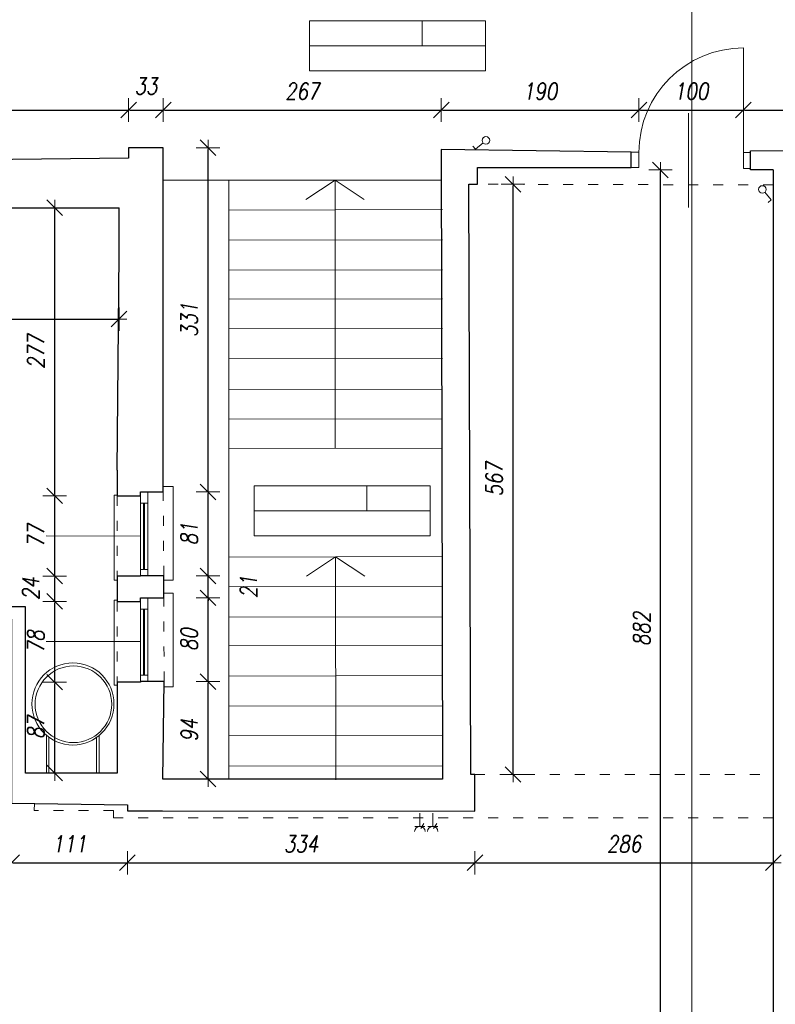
# Model space of a CAD drawing. Header units: millimetres. Extents: x -58431 to 28973, y -32170 to 9431.
# Tile 40 of 54: x -17975 to -10720, y -19001 to -9544. Entities that reach past the tile are written whole.
import ezdxf

# ---------------------------------------------------------------- set-up
doc = ezdxf.new("R2010")
doc.units = ezdxf.units.MM
doc.header["$LTSCALE"] = 8
doc.linetypes.add('ACAD_ISO03W100', pattern=[30, 12, -18])
doc.layers.get('Defpoints').update_dxf_attribs({"lineweight": 0})
for name, color, linetype, lineweight in [('A_DIMEN', 7, 'Continuous', 0), ('BAM_OPISY POWIERZCHNI', 40, 'Continuous', 0), ('instalacje', 6, 'Continuous', 0), ('parter_widok', 4, 'Continuous', 0), ('piętro_dzwi i okna', 3, 'Continuous', 0), ('piętro_parapet', 6, 'Continuous', 0), ('piętro_podciąg', 2, 'ACAD_ISO03W100', 0), ('piętro_rzut', 7, 'Continuous', 30), ('piętro_schody', 4, 'Continuous', 0), ('piętro_widok', 4, 'Continuous', 0), ('przekroje', 3, 'Continuous', 0), ('RZUT_wymiarowanie', 2, 'Continuous', 0), ('wymiarowanie', 4, 'Continuous', 0)]:
    doc.layers.add(name, color=color, linetype=linetype, lineweight=lineweight)
doc.styles.add('ROMANS1', font='romans.shx', dxfattribs={"width": 0.8, "oblique": 10})
doc.dimstyles.new('NARCH100', dxfattribs={"dimscale": 100, "dimtxt": 1.6, "dimasz": 0.15, "dimexe": 0, "dimexo": 0, "dimgap": 1, "dimtad": 1, "dimdec": 0, "dimlfac": 0.1, "dimrnd": 1, "dimdsep": 46, "dimtxsty": 'ROMANS1', "dimblk": 'wym', "dimcen": -1.5, "dimse1": 1, "dimse2": 1, "dimclrd": 4, "dimclre": 4, "dimclrt": 3, "dimadec": 0, "dimazin": 0, "dimtfac": 0.04, "dimtdec": 0, "dimtmove": 2, "dimatfit": 3, "dimldrblk": 'wym', "dimfxl": 0, "dimtolj": 1, "dimarcsym": 0})

# ---------------------------------------------------------------- blocks, each defined once
blk = doc.blocks.new('GGGDB')
at = {"layer": 'przekroje'}
blk.add_lwpolyline([(44025, 25066.5), (44025, -5400)], dxfattribs=at)
blk = doc.blocks.new('wym')
at = {"layer": 'A_DIMEN', "color": 4, "ltscale": 100}
for p, q in [((0, -7.5), (0, 7.5)), ((-5, -5), (5, 5)), ((-5, 0), (5, 0))]:
    blk.add_line(p, q, dxfattribs=at)
blk = doc.blocks.new('*D394')
at = {"layer": 'BAM_OPISY POWIERZCHNI', "color": 4, "lineweight": -2, "transparency": 16777216}
blk.add_line((-18037, -17641.6), (-16955.4, -17641.6), dxfattribs=at)
at = {"layer": 'Defpoints', "color": 0, "transparency": 16777216}
for p in [(-18052, -17068.7, -16689.2), (-16940.4, -17143.9, -16689.2), (-16940.4, -17641.6)]:
    blk.add_point(p, dxfattribs=at)
at = {"layer": 'BAM_OPISY POWIERZCHNI', "color": 4, "lineweight": -2, "transparency": 16777216, "xscale": 15, "yscale": 15, "zscale": 15, "rotation": 179.9999999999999}
blk.add_blockref('wym', (-18052, -17641.6), dxfattribs=at)
at = {"layer": 'BAM_OPISY POWIERZCHNI', "color": 4, "lineweight": -2, "transparency": 16777216, "xscale": 15, "yscale": 15, "zscale": 15}
blk.add_blockref('wym', (-16940.4, -17641.6), dxfattribs=at)
at = {"layer": 'BAM_OPISY POWIERZCHNI', "color": 3, "transparency": 16777216, "insert": (-17496.2, -17461.6), "char_height": 160, "attachment_point": 5, "style": 'ROMANS1'}
blk.add_mtext('\\A1;111', dxfattribs=at)
blk = doc.blocks.new('*D395')
at = {"layer": 'BAM_OPISY POWIERZCHNI', "color": 4, "lineweight": -2, "transparency": 16777216}
blk.add_line((-16925.4, -17641.6), (-13619.5, -17641.6), dxfattribs=at)
at = {"layer": 'Defpoints', "color": 0, "transparency": 16777216}
for p in [(-16940.4, -17143.9, -16689.2), (-13604.5, -17145.5, -16689.2), (-13604.5, -17641.6)]:
    blk.add_point(p, dxfattribs=at)
at = {"layer": 'BAM_OPISY POWIERZCHNI', "color": 4, "lineweight": -2, "transparency": 16777216, "xscale": 15, "yscale": 15, "zscale": 15, "rotation": 179.9999999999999}
blk.add_blockref('wym', (-16940.4, -17641.6), dxfattribs=at)
at = {"layer": 'BAM_OPISY POWIERZCHNI', "color": 4, "lineweight": -2, "transparency": 16777216, "xscale": 15, "yscale": 15, "zscale": 15}
blk.add_blockref('wym', (-13604.5, -17641.6), dxfattribs=at)
at = {"layer": 'BAM_OPISY POWIERZCHNI', "color": 3, "transparency": 16777216, "insert": (-15272.5, -17461.6), "char_height": 160, "attachment_point": 5, "style": 'ROMANS1'}
blk.add_mtext('\\A1;334', dxfattribs=at)
blk = doc.blocks.new('*D396')
at = {"layer": 'BAM_OPISY POWIERZCHNI', "color": 4, "lineweight": -2, "transparency": 16777216}
blk.add_line((-13589.5, -17641.6), (-10754.9, -17641.6), dxfattribs=at)
at = {"layer": 'Defpoints', "color": 0, "transparency": 16777216}
for p in [(-13604.5, -17145.5, -16689.2), (-10739.9, -17641.6), (-10739.9, -19806.9, -16689.2)]:
    blk.add_point(p, dxfattribs=at)
at = {"layer": 'BAM_OPISY POWIERZCHNI', "color": 4, "lineweight": -2, "transparency": 16777216, "xscale": 15, "yscale": 15, "zscale": 15, "rotation": 179.9999999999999}
blk.add_blockref('wym', (-13604.5, -17641.6), dxfattribs=at)
at = {"layer": 'BAM_OPISY POWIERZCHNI', "color": 4, "lineweight": -2, "transparency": 16777216, "xscale": 15, "yscale": 15, "zscale": 15}
blk.add_blockref('wym', (-10739.9, -17641.6), dxfattribs=at)
at = {"layer": 'BAM_OPISY POWIERZCHNI', "color": 3, "transparency": 16777216, "insert": (-12172.2, -17461.6), "char_height": 160, "attachment_point": 5, "style": 'ROMANS1'}
blk.add_mtext('\\A1;286', dxfattribs=at)
blk = doc.blocks.new('*D399')
at = {"layer": 'BAM_OPISY POWIERZCHNI', "color": 4, "lineweight": -2, "transparency": 16777216}
blk.add_line((-11822.5, -19791.9), (-11822.5, -11001.9), dxfattribs=at)
at = {"layer": 'Defpoints', "color": 0, "transparency": 16777216}
for p in [(-11822.5, -10986.9), (-10958.5, -10986.9), (-11174.8, -19806.9, -16689.2)]:
    blk.add_point(p, dxfattribs=at)
at = {"layer": 'BAM_OPISY POWIERZCHNI', "color": 4, "lineweight": -2, "transparency": 16777216, "xscale": 15, "yscale": 15, "zscale": 15}
for p, rotation in [((-11822.5, -10986.9), 90), ((-11822.5, -19806.9), 270)]:
    blk.add_blockref('wym', p, dxfattribs=dict(at, rotation=rotation))
at = {"layer": 'BAM_OPISY POWIERZCHNI', "color": 3, "transparency": 16777216, "insert": (-12002.5, -15396.9), "char_height": 160, "attachment_point": 5, "rotation": 90, "style": 'ROMANS1'}
blk.add_mtext('\\A1;882', dxfattribs=at)
blk = doc.blocks.new('*D471')
at = {"layer": 'BAM_OPISY POWIERZCHNI', "color": 4, "lineweight": -2, "transparency": 16777216}
blk.add_line((-19706.8, -10411.8), (-16944.6, -10411.8), dxfattribs=at)
at = {"layer": 'Defpoints', "color": 0, "transparency": 16777216}
for p in [(-16929.6, -10411.8), (-16929.6, -10774.4), (-19721.8, -10904.7)]:
    blk.add_point(p, dxfattribs=at)
at = {"layer": 'BAM_OPISY POWIERZCHNI', "color": 4, "lineweight": -2, "transparency": 16777216, "xscale": 15, "yscale": 15, "zscale": 15, "rotation": 179.9999999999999}
blk.add_blockref('wym', (-19721.8, -10411.8), dxfattribs=at)
at = {"layer": 'BAM_OPISY POWIERZCHNI', "color": 4, "lineweight": -2, "transparency": 16777216, "xscale": 15, "yscale": 15, "zscale": 15}
blk.add_blockref('wym', (-16929.6, -10411.8), dxfattribs=at)
at = {"layer": 'BAM_OPISY POWIERZCHNI', "color": 3, "transparency": 16777216, "insert": (-18325.7, -10231.8), "char_height": 160, "attachment_point": 5, "style": 'ROMANS1'}
blk.add_mtext('\\A1;279', dxfattribs=at)
blk = doc.blocks.new('*D472')
at = {"layer": 'BAM_OPISY POWIERZCHNI', "color": 4, "lineweight": -2, "transparency": 16777216}
blk.add_line((-16914.6, -10411.8), (-16610.7, -10411.8), dxfattribs=at)
at = {"layer": 'Defpoints', "color": 0, "transparency": 16777216}
for p in [(-16595.7, -10411.8), (-16929.6, -10774.4), (-16595.7, -10774.4)]:
    blk.add_point(p, dxfattribs=at)
at = {"layer": 'BAM_OPISY POWIERZCHNI', "color": 4, "lineweight": -2, "transparency": 16777216, "xscale": 15, "yscale": 15, "zscale": 15, "rotation": 179.9999999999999}
blk.add_blockref('wym', (-16929.6, -10411.8), dxfattribs=at)
at = {"layer": 'BAM_OPISY POWIERZCHNI', "color": 4, "lineweight": -2, "transparency": 16777216, "xscale": 15, "yscale": 15, "zscale": 15}
blk.add_blockref('wym', (-16595.7, -10411.8), dxfattribs=at)
at = {"layer": 'BAM_OPISY POWIERZCHNI', "color": 3, "transparency": 16777216, "insert": (-16762.7, -10181.8), "char_height": 160, "attachment_point": 5, "style": 'ROMANS1'}
blk.add_mtext('\\A1;33', dxfattribs=at)
blk = doc.blocks.new('*D473')
at = {"layer": 'BAM_OPISY POWIERZCHNI', "color": 4, "lineweight": -2, "transparency": 16777216}
blk.add_line((-16580.7, -10411.8), (-13942.5, -10411.8), dxfattribs=at)
at = {"layer": 'Defpoints', "color": 0, "transparency": 16777216}
for p in [(-13927.5, -10411.8), (-16595.7, -10774.4), (-13927.5, -10792.1, -16689.2)]:
    blk.add_point(p, dxfattribs=at)
at = {"layer": 'BAM_OPISY POWIERZCHNI', "color": 4, "lineweight": -2, "transparency": 16777216, "xscale": 15, "yscale": 15, "zscale": 15, "rotation": 179.9999999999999}
blk.add_blockref('wym', (-16595.7, -10411.8), dxfattribs=at)
at = {"layer": 'BAM_OPISY POWIERZCHNI', "color": 4, "lineweight": -2, "transparency": 16777216, "xscale": 15, "yscale": 15, "zscale": 15}
blk.add_blockref('wym', (-13927.5, -10411.8), dxfattribs=at)
at = {"layer": 'BAM_OPISY POWIERZCHNI', "color": 3, "transparency": 16777216, "insert": (-15261.6, -10231.8), "char_height": 160, "attachment_point": 5, "style": 'ROMANS1'}
blk.add_mtext('\\A1;267', dxfattribs=at)
blk = doc.blocks.new('*D474')
at = {"layer": 'BAM_OPISY POWIERZCHNI', "color": 4, "lineweight": -2, "transparency": 16777216}
blk.add_line((-13912.5, -10411.8), (-12044.2, -10411.8), dxfattribs=at)
at = {"layer": 'Defpoints', "color": 0, "transparency": 16777216}
for p in [(-12029.2, -10411.8), (-13927.5, -10792.1, -16689.2), (-12029.2, -10816.5)]:
    blk.add_point(p, dxfattribs=at)
at = {"layer": 'BAM_OPISY POWIERZCHNI', "color": 4, "lineweight": -2, "transparency": 16777216, "xscale": 15, "yscale": 15, "zscale": 15, "rotation": 179.9999999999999}
blk.add_blockref('wym', (-13927.5, -10411.8), dxfattribs=at)
at = {"layer": 'BAM_OPISY POWIERZCHNI', "color": 4, "lineweight": -2, "transparency": 16777216, "xscale": 15, "yscale": 15, "zscale": 15}
blk.add_blockref('wym', (-12029.2, -10411.8), dxfattribs=at)
at = {"layer": 'BAM_OPISY POWIERZCHNI', "color": 3, "transparency": 16777216, "insert": (-12978.3, -10231.8), "char_height": 160, "attachment_point": 5, "style": 'ROMANS1'}
blk.add_mtext('\\A1;190', dxfattribs=at)
blk = doc.blocks.new('*D475')
at = {"layer": 'BAM_OPISY POWIERZCHNI', "color": 4, "lineweight": -2, "transparency": 16777216}
blk.add_line((-12014.2, -10411.8), (-11041.1, -10411.8), dxfattribs=at)
at = {"layer": 'Defpoints', "color": 0, "transparency": 16777216}
for p in [(-11026.1, -10411.8), (-12029.2, -10816.5), (-11026.1, -10818.4)]:
    blk.add_point(p, dxfattribs=at)
at = {"layer": 'BAM_OPISY POWIERZCHNI', "color": 4, "lineweight": -2, "transparency": 16777216, "xscale": 15, "yscale": 15, "zscale": 15, "rotation": 179.9999999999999}
blk.add_blockref('wym', (-12029.2, -10411.8), dxfattribs=at)
at = {"layer": 'BAM_OPISY POWIERZCHNI', "color": 4, "lineweight": -2, "transparency": 16777216, "xscale": 15, "yscale": 15, "zscale": 15}
blk.add_blockref('wym', (-11026.1, -10411.8), dxfattribs=at)
at = {"layer": 'BAM_OPISY POWIERZCHNI', "color": 3, "transparency": 16777216, "insert": (-11527.6, -10231.8), "char_height": 160, "attachment_point": 5, "style": 'ROMANS1'}
blk.add_mtext('\\A1;100', dxfattribs=at)
blk = doc.blocks.new('*D476')
at = {"layer": 'BAM_OPISY POWIERZCHNI', "color": 4, "lineweight": -2, "transparency": 16777216}
blk.add_line((-11011.1, -10411.8), (-9012.3, -10411.8), dxfattribs=at)
at = {"layer": 'Defpoints', "color": 0, "transparency": 16777216}
for p in [(-8997.3, -10411.8), (-11026.1, -10818.4), (-8997.3, -10803.8)]:
    blk.add_point(p, dxfattribs=at)
at = {"layer": 'BAM_OPISY POWIERZCHNI', "color": 4, "lineweight": -2, "transparency": 16777216, "xscale": 15, "yscale": 15, "zscale": 15, "rotation": 179.9999999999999}
blk.add_blockref('wym', (-11026.1, -10411.8), dxfattribs=at)
at = {"layer": 'BAM_OPISY POWIERZCHNI', "color": 4, "lineweight": -2, "transparency": 16777216, "xscale": 15, "yscale": 15, "zscale": 15}
blk.add_blockref('wym', (-8997.3, -10411.8), dxfattribs=at)
at = {"layer": 'BAM_OPISY POWIERZCHNI', "color": 3, "transparency": 16777216, "insert": (-10011.7, -10231.8), "char_height": 160, "attachment_point": 5, "style": 'ROMANS1'}
blk.add_mtext('\\A1;203', dxfattribs=at)
blk = doc.blocks.new('*D537')
at = {"layer": 'BAM_OPISY POWIERZCHNI', "color": 4, "lineweight": -2, "transparency": 16777216}
blk.add_line((-20879.6, -12419.5), (-17035.3, -12419.5), dxfattribs=at)
at = {"layer": 'Defpoints', "color": 0, "transparency": 16777216}
for p in [(-20894.6, -11351.2), (-17020.3, -11350.8), (-17020.3, -12419.5)]:
    blk.add_point(p, dxfattribs=at)
at = {"layer": 'BAM_OPISY POWIERZCHNI', "color": 4, "lineweight": -2, "transparency": 16777216, "xscale": 15, "yscale": 15, "zscale": 15, "rotation": 179.9999999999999}
blk.add_blockref('wym', (-20894.6, -12419.5), dxfattribs=at)
at = {"layer": 'BAM_OPISY POWIERZCHNI', "color": 4, "lineweight": -2, "transparency": 16777216, "xscale": 15, "yscale": 15, "zscale": 15}
blk.add_blockref('wym', (-17020.3, -12419.5), dxfattribs=at)
at = {"layer": 'BAM_OPISY POWIERZCHNI', "color": 3, "transparency": 16777216, "insert": (-18957.5, -12239.5), "char_height": 160, "attachment_point": 5, "style": 'ROMANS1'}
blk.add_mtext('\\A1;387', dxfattribs=at)
blk = doc.blocks.new('*D587')
at = {"layer": 'BAM_OPISY POWIERZCHNI', "color": 4, "lineweight": -2, "transparency": 16777216}
blk.add_line((-17638.7, -16765), (-17638.7, -15922.2), dxfattribs=at)
at = {"layer": 'Defpoints', "color": 0, "transparency": 16777216}
for p in [(-17638.7, -15907.2), (-17038.8, -15907.2), (-17038.8, -16780)]:
    blk.add_point(p, dxfattribs=at)
at = {"layer": 'BAM_OPISY POWIERZCHNI', "color": 4, "lineweight": -2, "transparency": 16777216, "xscale": 15, "yscale": 15, "zscale": 15}
for p, rotation in [((-17638.7, -15907.2), 90), ((-17638.7, -16780), 270)]:
    blk.add_blockref('wym', p, dxfattribs=dict(at, rotation=rotation))
at = {"layer": 'BAM_OPISY POWIERZCHNI', "color": 3, "transparency": 16777216, "insert": (-17818.7, -16343.6), "char_height": 160, "attachment_point": 5, "rotation": 90, "style": 'ROMANS1'}
blk.add_mtext('\\A1;87', dxfattribs=at)
blk = doc.blocks.new('*D588')
at = {"layer": 'BAM_OPISY POWIERZCHNI', "color": 4, "lineweight": -2, "transparency": 16777216}
blk.add_line((-17638.7, -15892.2), (-17638.7, -15146.9), dxfattribs=at)
at = {"layer": 'Defpoints', "color": 0, "transparency": 16777216}
for p in [(-17638.7, -15131.9), (-17038.8, -15131.9), (-17038.8, -15907.2)]:
    blk.add_point(p, dxfattribs=at)
at = {"layer": 'BAM_OPISY POWIERZCHNI', "color": 4, "lineweight": -2, "transparency": 16777216, "xscale": 15, "yscale": 15, "zscale": 15}
for p, rotation in [((-17638.7, -15131.9), 90), ((-17638.7, -15907.2), 270)]:
    blk.add_blockref('wym', p, dxfattribs=dict(at, rotation=rotation))
at = {"layer": 'BAM_OPISY POWIERZCHNI', "color": 3, "transparency": 16777216, "insert": (-17818.7, -15519.6), "char_height": 160, "attachment_point": 5, "rotation": 90, "style": 'ROMANS1'}
blk.add_mtext('\\A1;78', dxfattribs=at)
blk = doc.blocks.new('*D589')
at = {"layer": 'BAM_OPISY POWIERZCHNI', "color": 4, "lineweight": -2, "transparency": 16777216}
blk.add_line((-17638.7, -15116.9), (-17638.7, -14903.7), dxfattribs=at)
at = {"layer": 'Defpoints', "color": 0, "transparency": 16777216}
for p in [(-17638.7, -14888.7), (-17038.8, -14888.7), (-17038.8, -15131.9)]:
    blk.add_point(p, dxfattribs=at)
at = {"layer": 'BAM_OPISY POWIERZCHNI', "color": 4, "lineweight": -2, "transparency": 16777216, "xscale": 15, "yscale": 15, "zscale": 15}
for p, rotation in [((-17638.7, -14888.7), 90), ((-17638.7, -15131.9), 270)]:
    blk.add_blockref('wym', p, dxfattribs=dict(at, rotation=rotation))
at = {"layer": 'BAM_OPISY POWIERZCHNI', "color": 3, "transparency": 16777216, "insert": (-17868.7, -15010.3), "char_height": 160, "attachment_point": 5, "rotation": 90, "style": 'ROMANS1'}
blk.add_mtext('\\A1;24', dxfattribs=at)
blk = doc.blocks.new('*D590')
at = {"layer": 'BAM_OPISY POWIERZCHNI', "color": 4, "lineweight": -2, "transparency": 16777216}
blk.add_line((-17638.7, -14873.7), (-17638.7, -14132.4), dxfattribs=at)
at = {"layer": 'Defpoints', "color": 0, "transparency": 16777216}
for p in [(-17638.7, -14117.4), (-17038.8, -14117.4), (-17038.8, -14888.7)]:
    blk.add_point(p, dxfattribs=at)
at = {"layer": 'BAM_OPISY POWIERZCHNI', "color": 4, "lineweight": -2, "transparency": 16777216, "xscale": 15, "yscale": 15, "zscale": 15}
for p, rotation in [((-17638.7, -14117.4), 90), ((-17638.7, -14888.7), 270)]:
    blk.add_blockref('wym', p, dxfattribs=dict(at, rotation=rotation))
at = {"layer": 'BAM_OPISY POWIERZCHNI', "color": 3, "transparency": 16777216, "insert": (-17818.7, -14503.1), "char_height": 160, "attachment_point": 5, "rotation": 90, "style": 'ROMANS1'}
blk.add_mtext('\\A1;77', dxfattribs=at)
blk = doc.blocks.new('*D591')
at = {"layer": 'BAM_OPISY POWIERZCHNI', "color": 4, "lineweight": -2, "transparency": 16777216}
blk.add_line((-17638.7, -14102.4), (-17638.7, -11365.8), dxfattribs=at)
at = {"layer": 'Defpoints', "color": 0, "transparency": 16777216}
for p in [(-17638.7, -11350.8), (-17020.3, -11350.8), (-17038.8, -14117.4)]:
    blk.add_point(p, dxfattribs=at)
at = {"layer": 'BAM_OPISY POWIERZCHNI', "color": 4, "lineweight": -2, "transparency": 16777216, "xscale": 15, "yscale": 15, "zscale": 15}
for p, rotation in [((-17638.7, -11350.8), 90), ((-17638.7, -14117.4), 270)]:
    blk.add_blockref('wym', p, dxfattribs=dict(at, rotation=rotation))
at = {"layer": 'BAM_OPISY POWIERZCHNI', "color": 3, "transparency": 16777216, "insert": (-17818.7, -12734.1), "char_height": 160, "attachment_point": 5, "rotation": 90, "style": 'ROMANS1'}
blk.add_mtext('\\A1;277', dxfattribs=at)
blk = doc.blocks.new('*D592')
at = {"layer": 'BAM_OPISY POWIERZCHNI', "color": 4, "lineweight": -2, "transparency": 16777216}
blk.add_line((-16166.6, -16822.5), (-16166.6, -15916.4), dxfattribs=at)
at = {"layer": 'Defpoints', "color": 0, "transparency": 16777216}
for p in [(-16588.1, -15901.4), (-16166.6, -15901.4), (-16599.3, -16837.5, -16689.2)]:
    blk.add_point(p, dxfattribs=at)
at = {"layer": 'BAM_OPISY POWIERZCHNI', "color": 4, "lineweight": -2, "transparency": 16777216, "xscale": 15, "yscale": 15, "zscale": 15}
for p, rotation in [((-16166.6, -15901.4), 90), ((-16166.6, -16837.5), 270)]:
    blk.add_blockref('wym', p, dxfattribs=dict(at, rotation=rotation))
at = {"layer": 'BAM_OPISY POWIERZCHNI', "color": 3, "transparency": 16777216, "insert": (-16346.6, -16369.4), "char_height": 160, "attachment_point": 5, "rotation": 90, "style": 'ROMANS1'}
blk.add_mtext('\\A1;94', dxfattribs=at)
blk = doc.blocks.new('*D593')
at = {"layer": 'BAM_OPISY POWIERZCHNI', "color": 4, "lineweight": -2, "transparency": 16777216}
blk.add_line((-16166.6, -15886.4), (-16166.6, -15112.5), dxfattribs=at)
at = {"layer": 'Defpoints', "color": 0, "transparency": 16777216}
for p in [(-16591.2, -15097.5), (-16166.6, -15097.5), (-16588.1, -15901.4)]:
    blk.add_point(p, dxfattribs=at)
at = {"layer": 'BAM_OPISY POWIERZCHNI', "color": 4, "lineweight": -2, "transparency": 16777216, "xscale": 15, "yscale": 15, "zscale": 15}
for p, rotation in [((-16166.6, -15097.5), 90), ((-16166.6, -15901.4), 270)]:
    blk.add_blockref('wym', p, dxfattribs=dict(at, rotation=rotation))
at = {"layer": 'BAM_OPISY POWIERZCHNI', "color": 3, "transparency": 16777216, "insert": (-16346.6, -15499.4), "char_height": 160, "attachment_point": 5, "rotation": 90, "style": 'ROMANS1'}
blk.add_mtext('\\A1;80', dxfattribs=at)
blk = doc.blocks.new('*D594')
at = {"layer": 'BAM_OPISY POWIERZCHNI', "color": 4, "lineweight": -2, "transparency": 16777216}
for p, q in [((-16166.6, -14871.8), (-16166.6, -14856.8)), ((-16166.6, -15097.5), (-16166.6, -14886.8)), ((-16166.6, -15112.5), (-16166.6, -15127.5))]:
    blk.add_line(p, q, dxfattribs=at)
at = {"layer": 'Defpoints', "color": 0, "transparency": 16777216}
for p in [(-16591.2, -14886.8), (-16166.6, -14886.8), (-16591.2, -15097.5)]:
    blk.add_point(p, dxfattribs=at)
at = {"layer": 'BAM_OPISY POWIERZCHNI', "color": 4, "lineweight": -2, "transparency": 16777216, "xscale": 15, "yscale": 15, "zscale": 15}
for p, rotation in [((-16166.6, -14886.8), 270), ((-16166.6, -15097.5), 90)]:
    blk.add_blockref('wym', p, dxfattribs=dict(at, rotation=rotation))
at = {"layer": 'BAM_OPISY POWIERZCHNI', "color": 3, "transparency": 16777216, "insert": (-15776.6, -14992.2), "char_height": 160, "attachment_point": 5, "rotation": 90, "style": 'ROMANS1'}
blk.add_mtext('\\A1;21', dxfattribs=at)
blk = doc.blocks.new('*D595')
at = {"layer": 'BAM_OPISY POWIERZCHNI', "color": 4, "lineweight": -2, "transparency": 16777216}
blk.add_line((-16166.6, -14871.8), (-16166.6, -14094.8), dxfattribs=at)
at = {"layer": 'Defpoints', "color": 0, "transparency": 16777216}
for p in [(-16596.8, -14079.8), (-16166.6, -14079.8), (-16591.2, -14886.8)]:
    blk.add_point(p, dxfattribs=at)
at = {"layer": 'BAM_OPISY POWIERZCHNI', "color": 4, "lineweight": -2, "transparency": 16777216, "xscale": 15, "yscale": 15, "zscale": 15}
for p, rotation in [((-16166.6, -14079.8), 90), ((-16166.6, -14886.8), 270)]:
    blk.add_blockref('wym', p, dxfattribs=dict(at, rotation=rotation))
at = {"layer": 'BAM_OPISY POWIERZCHNI', "color": 3, "transparency": 16777216, "insert": (-16346.6, -14483.3), "char_height": 160, "attachment_point": 5, "rotation": 90, "style": 'ROMANS1'}
blk.add_mtext('\\A1;81', dxfattribs=at)
blk = doc.blocks.new('*D596')
at = {"layer": 'BAM_OPISY POWIERZCHNI', "color": 4, "lineweight": -2, "transparency": 16777216}
blk.add_line((-16166.6, -14064.8), (-16166.6, -10789.4), dxfattribs=at)
at = {"layer": 'Defpoints', "color": 0, "transparency": 16777216}
for p in [(-16595.7, -10774.4), (-16166.6, -10774.4), (-16596.8, -14079.8)]:
    blk.add_point(p, dxfattribs=at)
at = {"layer": 'BAM_OPISY POWIERZCHNI', "color": 4, "lineweight": -2, "transparency": 16777216, "xscale": 15, "yscale": 15, "zscale": 15}
for p, rotation in [((-16166.6, -10774.4), 90), ((-16166.6, -14079.8), 270)]:
    blk.add_blockref('wym', p, dxfattribs=dict(at, rotation=rotation))
at = {"layer": 'BAM_OPISY POWIERZCHNI', "color": 3, "transparency": 16777216, "insert": (-16346.6, -12427.1), "char_height": 160, "attachment_point": 5, "rotation": 90, "style": 'ROMANS1'}
blk.add_mtext('\\A1;331', dxfattribs=at)
blk = doc.blocks.new('*D815')
at = {"layer": 'BAM_OPISY POWIERZCHNI', "color": 4, "lineweight": -2, "transparency": 16777216}
blk.add_line((-13238.3, -16779), (-13238.3, -11139.7), dxfattribs=at)
at = {"layer": 'Defpoints', "color": 0, "transparency": 16777216}
for p in [(-13661.8, -11124.7, -16689.2), (-13238.3, -11124.7), (-13644.2, -16794, -16689.2)]:
    blk.add_point(p, dxfattribs=at)
at = {"layer": 'BAM_OPISY POWIERZCHNI', "color": 4, "lineweight": -2, "transparency": 16777216, "xscale": 15, "yscale": 15, "zscale": 15}
for p, rotation in [((-13238.3, -11124.7), 90), ((-13238.3, -16794), 270)]:
    blk.add_blockref('wym', p, dxfattribs=dict(at, rotation=rotation))
at = {"layer": 'BAM_OPISY POWIERZCHNI', "color": 3, "transparency": 16777216, "insert": (-13418.3, -13959.4), "char_height": 160, "attachment_point": 5, "rotation": 90, "style": 'ROMANS1'}
blk.add_mtext('\\A1;567', dxfattribs=at)

msp = doc.modelspace()

# ---------------------------------------------------------------- linework, layer by layer
at = {"layer": 'BAM_OPISY POWIERZCHNI'}
for p, q in [((-14110.4, -9554.2), (-14110.4, -9794.2)), ((-14642.7, -14020.5), (-14642.7, -14260.5))]:
    msp.add_line(p, q, dxfattribs=at)
for points in [[(-13501.8, -9554.2), (-15192.4, -9554.2)], [(-15192.4, -9554.2), (-15192.4, -9794.2), (-13501.8, -9794.2), (-13501.8, -9554.2)], [(-15192.4, -9794.2), (-15192.4, -10034.2), (-13501.8, -10034.2), (-13501.8, -9794.2)], [(-14034.2, -14020.5), (-15724.7, -14020.5)], [(-15724.7, -14020.5), (-15724.7, -14260.5), (-14034.2, -14260.5), (-14034.2, -14020.5)], [(-15724.7, -14260.5), (-15724.7, -14500.5), (-14034.2, -14500.5), (-14034.2, -14260.5)]]:
    msp.add_lwpolyline(points, dxfattribs=at)
at = {"layer": 'instalacje'}
for p, q in [((-13598.6, -10788.4), (-13623.9, -10758.1)), ((-13525.8, -10727.5), (-13598.6, -10788.4)), ((-10820.1, -11202.1), (-10759.2, -11274.8)), ((-10759.2, -11274.8), (-10789.4, -11300.1))]:
    msp.add_line(p, q, dxfattribs=at)
for points in [[(-14132.6, -17292.7), (-14132.6, -17164.7)], [(-14009.2, -17292.7), (-14009.2, -17164.7)], [(-14084.6, -17292.7), (-14180.5, -17292.7)], [(-14123.9, -17314.2), (-14094.1, -17264.5)], [(-13961.2, -17292.7), (-14057.1, -17292.7)], [(-14000.5, -17314.2), (-13970.7, -17264.5)]]:
    msp.add_lwpolyline(points, dxfattribs=at)
for centre in [(-13498.4, -10703.8), (-10843.7, -11174.6)]:
    msp.add_circle(centre, 36.2, dxfattribs=at)
for centre in [(-14132.6, -17342.9), (-14009.2, -17342.9)]:
    msp.add_arc(centre, 50.2, 360, 180, dxfattribs=at)
at = {"layer": 'parter_widok'}
for points in [[(-17718.4, -16417.4), (-17718.4, -16780)], [(-17693.8, -16436.6), (-17693.8, -16780)], [(-17236.5, -16438.9), (-17236.5, -16780)], [(-17211.9, -16420.2), (-17211.9, -16780)]]:
    msp.add_lwpolyline(points, dxfattribs=at)
for centre, radius in [((-17463.5, -16116.7), 394.2), ((-17458.7, -16119.6), 367.7)]:
    msp.add_circle(centre, radius, dxfattribs=at)
at = {"layer": 'piętro_dzwi i okna'}
msp.add_line((-11026.1, -10973.4), (-11026.1, -10818.4), dxfattribs=at)
for points in [[(-11026.1, -10818.4), (-11026.1, -9815.3)], [(-12102.7, -10817.2), (-12029.2, -10816.5)], [(-12029.2, -10816.5), (-12029.2, -10962.5)], [(-11026.1, -10818.4), (-10958.5, -10818.4)], [(-12029.2, -10962.5), (-12102.7, -10962.5)], [(-10958.5, -10973.4), (-11026.1, -10973.4)], [(-16745, -14885.6), (-16745, -14078)], [(-16814.9, -14889.5), (-16815, -14117.4)], [(-16745, -14188.4), (-16815, -14188.4)], [(-16785.3, -14823.9), (-16785.3, -14188.4)], [(-16775.7, -14823.9), (-16775.7, -14188.4)], [(-16745, -14823.9), (-16815, -14823.9)], [(-16745, -15901.4), (-16745, -15095.7)], [(-16814.9, -15901.4), (-16815, -15131.9)], [(-16745, -15206), (-16815, -15206)], [(-16785.3, -15841.6), (-16785.3, -15206)], [(-16775.7, -15841.6), (-16775.7, -15206)], [(-16745, -15841.6), (-16815, -15841.6)]]:
    msp.add_lwpolyline(points, dxfattribs=at)
msp.add_arc((-11026.1, -10818.4), 1003.1, 90, 180, dxfattribs=at)
at = {"layer": 'piętro_parapet', "elevation": -16689.2}
for points in [[(-16591.2, -14927.6), (-16499.6, -14927.6), (-16499.6, -14028.3), (-16596.8, -14028.3)], [(-16588.7, -15952.3), (-16499.6, -15952.3), (-16499.6, -15053), (-16591.2, -15053)]]:
    msp.add_lwpolyline(points, dxfattribs=at)
at = {"layer": 'piętro_parapet'}
for points in [[(-17038.8, -14109.8), (-17067.4, -14109.8), (-17067.4, -14927.2), (-17038.8, -14927.2)], [(-17038.8, -15118.6), (-17067.4, -15118.6), (-17067.4, -15936), (-17038.8, -15936)]]:
    msp.add_lwpolyline(points, dxfattribs=at)
at = {"layer": 'piętro_podciąg'}
for points in [[(-10739.9, -11131.4), (-13578.8, -11124.7)], [(-16591.2, -14886.8), (-16596.8, -14079.8)], [(-17038.8, -14117.4), (-17038.8, -14888.7)], [(-17038.8, -15131.9), (-17038.8, -15907.2)], [(-10739.9, -17211.3), (-17072.8, -17211.3), (-17072.8, -17141.4), (-17834.5, -17141.4), (-17833.4, -17072.1)]]:
    msp.add_lwpolyline(points, dxfattribs=at)
at = {"layer": 'piętro_podciąg', "elevation": -16689.2}
for points in [[(-16588.1, -15901.2), (-16591.2, -15097.5)], [(-13604.5, -16794), (-10739.9, -16794)]]:
    msp.add_lwpolyline(points, dxfattribs=at)
at = {"layer": 'piętro_rzut'}
for p, q in [((-10958.5, -10973.4), (-10958.5, -10973.4)), ((-16588.1, -15901.4), (-16815, -15901.4))]:
    msp.add_line(p, q, dxfattribs=at)
for points in [[(-16595.7, -11021.5), (-16595.7, -10774.4), (-16929.6, -10774.4), (-16929.6, -10875.1), (-19721.8, -10904.7)], [(-12102.7, -10962.5), (-12102.7, -10817.2)], [(-10958.5, -10986.9), (-10958.5, -10805.2)], [(-16596.8, -13889), (-16595.7, -11021.5)], [(-18147.2, -11350.8), (-17020.3, -11350.8)], [(-17020.3, -11798.8), (-17020.3, -11350.8)], [(-17038.8, -13871), (-17020.3, -11798.8)], [(-17038.8, -13871), (-17038.8, -14117.4)], [(-17038.8, -14117.4), (-16815, -14117.4), (-16815, -14078), (-16596.8, -14079.8), (-16596.8, -13889)], [(-17038.8, -15131.9), (-16815, -15131.9), (-16815, -15095.7), (-16591.2, -15097.5), (-16591.2, -14886.8), (-16815, -14885), (-16814.9, -14890.2), (-17038.8, -14888.7)], [(-17038.8, -14888.7), (-17038.8, -15131.9)], [(-17038.8, -15907.2), (-17038.8, -16780), (-17919.8, -16780), (-17919.8, -15183.3), (-19557.6, -15183.3), (-19557.6, -16650.6), (-20897.4, -16650.6), (-20897.4, -16813.7)], [(-16814.9, -15907.2), (-17038.8, -15907.2)], [(-16814.9, -15901.4), (-16814.9, -15907.2)]]:
    msp.add_lwpolyline(points, dxfattribs=at)
at = {"layer": 'piętro_rzut', "elevation": -16689.2}
for points in [[(-12102.7, -10817.2), (-13927.5, -10792.1), (-13916.6, -16837.5), (-16599.3, -16837.5)], [(-10958.5, -10805.2), (-9070.9, -10801.3)], [(-16602.7, -17143.9), (-13604.5, -17145.5), (-13604.5, -16794), (-13644.2, -16794), (-13661.8, -11124.7), (-13578.8, -11124.7), (-13578.9, -10962.5), (-12102.7, -10962.5)], [(-10739.9, -10986.9), (-10739.9, -19806.9), (-11174.8, -19806.9), (-11174.8, -20378.2)], [(-10739.9, -10986.9), (-10958.5, -10986.9)], [(-20850.7, -17084.4), (-19401.4, -17084.4), (-19401.4, -15303.2), (-18052, -15303.2), (-18052, -17068.7), (-16940.4, -17086), (-16940.4, -17143.9), (-16602.9, -17143.9)], [(-16599.3, -16837.5), (-16588.1, -15901.4)]]:
    msp.add_lwpolyline(points, dxfattribs=at)
at = {"layer": 'piętro_schody', "elevation": -16689.2}
for points in [[(-13927, -11084.6), (-15966.8, -11084.6), (-15966.8, -16837.5)], [(-15966.8, -11372.5), (-13916.8, -11368.8)], [(-15966.8, -11661), (-13916.8, -11657.3)], [(-15966.8, -11950.6), (-13916.8, -11946.9)], [(-15966.8, -12229.8), (-13916.8, -12226.1)], [(-15966.8, -12512.7), (-13916.8, -12509)], [(-15966.8, -12802.3), (-13916.8, -12798.6)], [(-15966.8, -13100.2), (-13916.8, -13096.5)], [(-15966.8, -13381.2), (-13916.8, -13377.5)], [(-15966.8, -13664.1), (-13916.8, -13660.4)], [(-15966.8, -14705.2), (-13916.8, -14701.5)], [(-15966.8, -14991.1), (-13916.8, -14987.4)], [(-15966.8, -15283.4), (-13916.8, -15279.7)], [(-15966.8, -15558.7), (-13916.8, -15554.9)], [(-15966.8, -15848.2), (-13916.8, -15844.5)], [(-15966.8, -16138.4), (-13916.8, -16134.7)], [(-15966.8, -16424.3), (-13916.8, -16420.6)], [(-15966.8, -16714.4), (-13916.8, -16710.7)]]:
    msp.add_lwpolyline(points, dxfattribs=at)
at = {"layer": 'piętro_widok', "elevation": -16689.2}
msp.add_lwpolyline([(-15966.8, -11084.6), (-16595.8, -11084.6)], dxfattribs=at)
at = {"layer": 'przekroje'}
msp.add_lwpolyline([(-11522.9, -716.4), (-11522.9, -31182.9)], dxfattribs=at)
at = {"layer": 'RZUT_wymiarowanie', "elevation": -16689.2}
for points in [[(-14945, -13662.3), (-14946.9, -11084.6), (-15226.6, -11271.8)], [(-14946.9, -11084.6), (-14666.9, -11271.8)], [(-14940.2, -16846.1), (-14941.8, -14703.3), (-15221.5, -14890.6)], [(-14941.8, -14703.3), (-14661.9, -14890.6)]]:
    msp.add_lwpolyline(points, dxfattribs=at)
at = {"layer": 'wymiarowanie'}
for points in [[(-11552.8, -11348.3), (-11552.3, -10442.9)], [(-17720.4, -14502.9), (-16815, -14503.5)], [(-17720.4, -15516.1), (-16815, -15516.7)]]:
    msp.add_lwpolyline(points, dxfattribs=at)

# ---------------------------------------------------------------- block references
at = {"layer": 'BAM_OPISY POWIERZCHNI'}
msp.add_blockref('GGGDB', (-55547.9, -25783), dxfattribs=at)

# ---------------------------------------------------------------- dimensions: what is measured, and where the dimension line sits
for base, p1, p2, picture, middle in [((-16595.7, -10411.8), (-16929.6, -10774.4), (-16595.7, -10774.4), '*D472', (-16762.7, -10181.8)), ((-16929.6, -10411.8), (-19721.8, -10904.7), (-16929.6, -10774.4), '*D471', (-18325.7, -10231.8)), ((-13927.5, -10411.8), (-16595.7, -10774.4), (-13927.5, -10792.1, -16689.2), '*D473', (-15261.6, -10231.8)), ((-12029.2, -10411.8), (-13927.5, -10792.1, -16689.2), (-12029.2, -10816.5), '*D474', (-12978.3, -10231.8)), ((-11026.1, -10411.8), (-12029.2, -10816.5), (-11026.1, -10818.4), '*D475', (-11527.6, -10231.8)), ((-8997.3, -10411.8), (-11026.1, -10818.4), (-8997.3, -10803.8), '*D476', (-10011.7, -10231.8)), ((-17020.3, -12419.5), (-20894.6, -11351.2), (-17020.3, -11350.8), '*D537', (-18957.5, -12239.5)), ((-16940.4, -17641.6), (-18052, -17068.7, -16689.2), (-16940.4, -17143.9, -16689.2), '*D394', (-17496.2, -17461.6)), ((-13604.5, -17641.6), (-16940.4, -17143.9, -16689.2), (-13604.5, -17145.5, -16689.2), '*D395', (-15272.5, -17461.6)), ((-10739.9, -17641.6), (-13604.5, -17145.5, -16689.2), (-10739.9, -19806.9, -16689.2), '*D396', (-12172.2, -17461.6))]:
    dim = msp.add_linear_dim(base=base, p1=p1, p2=p2, dimstyle='NARCH100', dxfattribs=at)
    dim.commit()
    dim.dimension.update_dxf_attribs({"geometry": picture, "text_midpoint": middle})
for base, p1, p2, picture, middle in [((-16166.6, -10774.4), (-16596.8, -14079.8), (-16595.7, -10774.4), '*D596', (-16346.6, -12427.1)), ((-11822.5, -10986.9), (-11174.8, -19806.9, -16689.2), (-10958.5, -10986.9), '*D399', (-12002.5, -15396.9)), ((-13238.3, -11124.7), (-13644.2, -16794, -16689.2), (-13661.8, -11124.7, -16689.2), '*D815', (-13418.3, -13959.4)), ((-17638.7, -11350.8), (-17038.8, -14117.4), (-17020.3, -11350.8), '*D591', (-17818.7, -12734.1)), ((-17638.7, -14117.4), (-17038.8, -14888.7), (-17038.8, -14117.4), '*D590', (-17818.7, -14503.1)), ((-16166.6, -14079.8), (-16591.2, -14886.8), (-16596.8, -14079.8), '*D595', (-16346.6, -14483.3)), ((-17638.7, -14888.7), (-17038.8, -15131.9), (-17038.8, -14888.7), '*D589', (-17868.7, -15010.3)), ((-16166.6, -14886.8), (-16591.2, -15097.5), (-16591.2, -14886.8), '*D594', (-15776.6, -14992.2)), ((-16166.6, -15097.5), (-16588.1, -15901.4), (-16591.2, -15097.5), '*D593', (-16346.6, -15499.4)), ((-17638.7, -15131.9), (-17038.8, -15907.2), (-17038.8, -15131.9), '*D588', (-17818.7, -15519.6)), ((-17638.7, -15907.2), (-17038.8, -16780), (-17038.8, -15907.2), '*D587', (-17818.7, -16343.6)), ((-16166.6, -15901.4), (-16599.3, -16837.5, -16689.2), (-16588.1, -15901.4), '*D592', (-16346.6, -16369.4))]:
    dim = msp.add_linear_dim(base=base, p1=p1, p2=p2, angle=90, dimstyle='NARCH100', dxfattribs=at)
    dim.commit()
    dim.dimension.update_dxf_attribs({"geometry": picture, "text_midpoint": middle})

doc.saveas('drawing.dxf')
